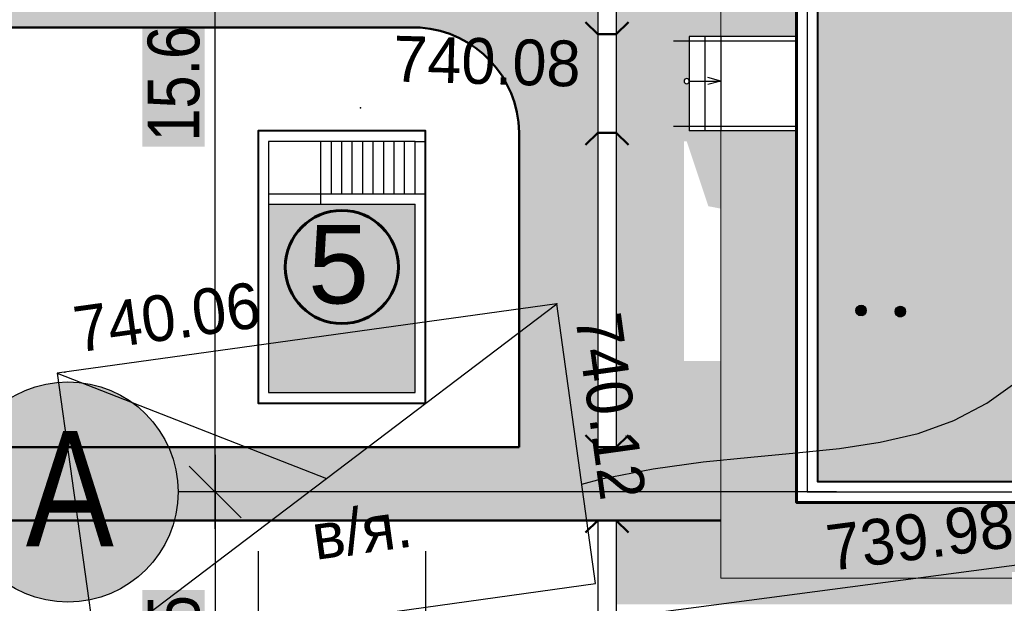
# Model space of a CAD drawing. Header units: millimetres. Extents: x -257011 to 237647566, y 2784933 to 6706507.
# Tile 115 of 256: x 9252506 to 9271319, y 5154977 to 5166128. Entities that reach past the tile are written whole.
import ezdxf

# ---------------------------------------------------------------- set-up
doc = ezdxf.new("R2010")
doc.units = ezdxf.units.MM
doc.header["$LTSCALE"] = 1000
doc.header["$PDMODE"] = 32
doc.header["$PDSIZE"] = 0.3
doc.linetypes.add('Д_ТРОТ_ТРУБА', pattern=[3, 1.5, -1.5])
for name, color, linetype in [('(002) Рамка', 7, 'Continuous'), ('(004) Точки рельефа', 7, 'Continuous'), ('(025) Дорога', 7, 'Continuous'), ('(028) Гидротехн.', 7, 'Continuous'), ('(036) Растительность', 7, 'Continuous'), ('(040) Ограда', 7, 'Continuous')]:
    doc.layers.add(name, color=color, linetype=linetype)
for name, color, linetype, lineweight in [('(032) Горизонтали утолщенные', 32, 'Continuous', 30), ('.', 7, 'Continuous', 15), ('expl', 234, 'Continuous', 13), ('Та', 250, 'Continuous', 25), ('Ф А С А Д', 250, 'Continuous', 15)]:
    doc.layers.add(name, color=color, linetype=linetype, lineweight=lineweight)
doc.styles.add('BM-431', font='txt')
doc.styles.add('D-431', font='txt', dxfattribs={"width": 2})
doc.styles.add('Roman', font='romans')
doc.styles.get("Standard").update_dxf_attribs({"font": 'ARIALN.TTF'})
doc.linetypes.add('FENCELINE1', pattern='A,6.35,-2.54,[133,ltypeshp.shx,S=2.54,R=0,X=-2.54,Y=0],-2.54,25.4', length=36.83)
doc.linetypes.add('KANALIS_K', pattern='A,1,["<",Standard,S=1.8,R=0,X=-0.9,Y=-0.9],3,-1,["К",Standard,S=1.8,R=0,X=-0.9,Y=-0.9],-1,10', length=16)
doc.dimstyles.new('ISO-25_WS', dxfattribs={"dimscale": 141.4141414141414, "dimtxt": 7, "dimasz": 7, "dimexe": 5, "dimexo": 20, "dimgap": 2, "dimtad": 1, "dimdec": 0, "dimdsep": 46, "dimtxsty": 'Standard', "dimblk": 'OBLIQUE', "dimcen": 2.5, "dimdle": 5, "dimclrd": 5, "dimclre": 5, "dimclrt": 5, "dimadec": 0, "dimazin": 0, "dimtfac": 1, "dimtdec": 0, "dimtmove": 0, "dimatfit": 3, "dimldrblk": 'OBLIQUE', "dimfxl": 0, "dimtolj": 1, "dimtzin": 0, "dimlwd": 30, "dimlwe": 30, "dimarcsym": 0})

# ---------------------------------------------------------------- blocks, each defined once
blk = doc.blocks.new('*X70')
at = {"color": 0}
for p, q in [((1.8, 2.04), (2.2, 2.04)), ((1.8, 2.029999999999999), (2.2, 2.029999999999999)), ((1.8, 2.02), (2.2, 2.02)), ((1.8, 2.009999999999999), (2.2, 2.009999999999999)), ((1.8, 2), (2.2, 2)), ((1.8, 1.99), (2.2, 1.99)), ((1.8, 1.98), (2.2, 1.98)), ((1.8, 1.969999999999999), (2.2, 1.969999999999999)), ((1.8, 1.959999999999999), (2.2, 1.959999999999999)), ((1.81, 2.069999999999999), (2.189999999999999, 2.069999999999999)), ((1.81, 2.06), (2.189999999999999, 2.06)), ((1.81, 2.049999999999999), (2.189999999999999, 2.049999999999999)), ((1.81, 1.95), (2.189999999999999, 1.95)), ((1.81, 1.939999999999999), (2.189999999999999, 1.939999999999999)), ((1.81, 1.929999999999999), (2.189999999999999, 1.929999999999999)), ((1.82, 2.089999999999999), (2.18, 2.089999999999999)), ((1.82, 2.08), (2.18, 2.08)), ((1.82, 1.919999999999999), (2.18, 1.919999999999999)), ((1.82, 1.909999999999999), (2.18, 1.909999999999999)), ((1.83, 2.109999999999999), (2.169999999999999, 2.109999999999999)), ((1.83, 2.1), (2.169999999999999, 2.1)), ((1.83, 1.9), (2.169999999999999, 1.9)), ((1.83, 1.889999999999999), (2.169999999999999, 1.889999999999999)), ((1.84, 2.12), (2.16, 2.12)), ((1.85, 2.129999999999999), (2.149999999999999, 2.129999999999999)), ((1.86, 2.14), (2.14, 2.14)), ((1.87, 2.149999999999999), (2.129999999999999, 2.149999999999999)), ((1.879999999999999, 2.16), (2.12, 2.16)), ((1.9, 2.169999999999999), (2.109999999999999, 2.169999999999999)), ((1.909999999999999, 2.18), (2.089999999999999, 2.18)), ((1.939999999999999, 2.189999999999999), (2.06, 2.189999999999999)), ((1.84, 1.879999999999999), (2.16, 1.879999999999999)), ((1.85, 1.87), (2.149999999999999, 1.87)), ((1.86, 1.86), (2.14, 1.86)), ((1.87, 1.85), (2.129999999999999, 1.85)), ((1.879999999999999, 1.84), (2.12, 1.84)), ((1.9, 1.83), (2.109999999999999, 1.83)), ((1.909999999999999, 1.82), (2.089999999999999, 1.82)), ((1.939999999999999, 1.81), (2.06, 1.81))]:
    blk.add_line(p, q, dxfattribs=at)
blk = doc.blocks.new('I04100')
blk.add_circle((0, 0), 0.2)
blk.add_blockref('*X70', (-2, -2))
blk = doc.blocks.new('kjvklglhl')
at = {"layer": '(004) Точки рельефа'}
for p in [(293.7934586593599, 519.957811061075), (297.6445628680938, 516.3184253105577), (288.2879628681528, 514.7483253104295)]:
    blk.add_point(p, dxfattribs=at)
at = {"layer": '(025) Дорога', "linetype": 'Д_ТРОТ_ТРУБА', "flags": 128}
blk.add_lwpolyline([(269.3683628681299, 515.2465253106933), (282.1561628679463, 517.1085253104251), (283.7023628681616, 507.9144253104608), (307.2708628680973, 511.6921253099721), (310.4755628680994, 513.6278253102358), (310.4433628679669, 515.5380253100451), (318.5666628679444, 515.916725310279), (330.3407628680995, 516.2120253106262), (329.809562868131, 527.4226253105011), (321.3805628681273, 528.7056253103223), (305.2678628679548, 531.3391253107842), (301.2937628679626, 530.9756253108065)], dxfattribs=at)
at = {"layer": '(028) Гидротехн.'}
blk.add_lwpolyline([(297.6445628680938, 516.3184253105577), (288.1420763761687, 514.723844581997), (289.0350628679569, 509.4023253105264), (298.537549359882, 510.9969060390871)], close=True, dxfattribs=at)
for points in [[(289.0350628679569, 509.4023253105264), (297.6445628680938, 516.3184253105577)], [(288.1420763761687, 514.723844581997), (293.3398128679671, 512.8603753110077)]]:
    blk.add_lwpolyline(points, dxfattribs=at)
at = {"layer": '(032) Горизонтали утолщенные'}
blk.add_lwpolyline([(298.2203041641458, 512.887445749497), (298.5944200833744, 512.9971208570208), (299.578792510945, 513.2175808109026), (300.5261319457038, 513.3764105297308), (301.4339398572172, 513.4962227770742), (302.2997177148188, 513.5996303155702), (303.120966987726, 513.7092459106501), (303.8951891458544, 513.8476823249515), (304.6198856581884, 514.0375523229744), (305.2925579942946, 514.3014686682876), (305.9118015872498, 514.65432094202), (306.4805877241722, 515.0801059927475)], dxfattribs=at)
at = {"layer": '(036) Растительность', "linetype": 'Continuous', "xscale": 0.5, "yscale": 0.5, "zscale": 0.5}
for p in [(303.4613409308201, 516.3566315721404), (304.2113409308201, 516.3566315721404)]:
    blk.add_blockref('I04100', p, dxfattribs=at)
at = {"layer": '(004) Точки рельефа', "style": 'D-431'}
blk.add_text('740.08', height=0.875, dxfattribs=at).set_placement((294.3934586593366, 520.4778110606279))
for s, height, rotation, p in [('740.06', 0.875, 9.525863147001, (288.5132990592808, 515.1304309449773)), ('740.12', 0.8749999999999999, 279.5258631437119, (298.0028629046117, 516.0870261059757)), ('739.98', 0.875, 9.106252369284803, (303.0059120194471, 511.3623988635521))]:
    blk.add_text(s, height=height, rotation=rotation, dxfattribs=at).set_placement(p)
at = {"layer": '(028) Гидротехн.', "style": 'BM-431'}
blk.add_text('в/я.', height=0.875, rotation=9.525863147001, dxfattribs=at).set_placement((293.1752598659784, 511.2968107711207))
blk = doc.blocks.new('gstrhsrth')
at = {"layer": '(040) Ограда', "linetype": 'KANALIS_K', "ltscale": 1000}
h = blk.add_hatch(color=256, dxfattribs=at)
h.set_gradient(color1=(255, 0, 0), color2=(209, 0, 0), one_color=1, tint=0.4099999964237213, name='INVSPHERICAL')
h.paths.add_polyline_path([(4274196.994825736, -1313200.763330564), (4271396.994825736, -1313200.763330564), (4271396.994825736, -1316800.763330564), (4274196.994825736, -1316800.763330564)])
for p, q in [((4272397.175612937, -1313200.763330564), (4272397.175612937, -1312000.763330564)), ((4272597.175612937, -1313000.763330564), (4272597.175612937, -1312000.763330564)), ((4272797.175612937, -1313000.763330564), (4272797.175612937, -1312000.763330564)), ((4272997.175612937, -1313000.763330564), (4272997.175612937, -1312000.763330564)), ((4273197.175612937, -1313000.763330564), (4273197.175612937, -1312000.763330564)), ((4273397.175612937, -1313000.763330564), (4273397.175612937, -1312000.763330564)), ((4273597.175612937, -1313000.763330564), (4273597.175612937, -1312000.763330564)), ((4273797.175612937, -1313000.763330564), (4273797.175612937, -1312000.763330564)), ((4273997.175612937, -1313000.763330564), (4273997.175612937, -1312000.763330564)), ((4274196.994825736, -1312000.763330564), (4274396.994825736, -1312000.763330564)), ((4274397.175612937, -1313000.763330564), (4274397.175612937, -1312000.763330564))]:
    blk.add_line(p, q)
at = {"lineweight": 30}
for p, q in [((4274197.175612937, -1313000.763330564), (4274197.175612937, -1312000.763330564)), ((4271396.994825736, -1313000.763330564), (4274396.994825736, -1313000.763330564)), ((4271396.994825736, -1313200.763330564), (4274196.994825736, -1313200.763330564))]:
    blk.add_line(p, q, dxfattribs=at)
at = {"lineweight": 40}
blk.add_lwpolyline([(4274396.994825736, -1313000.763330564), (4274396.994825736, -1311800.763330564), (4271196.994825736, -1311800.763330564), (4271196.994825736, -1317000.763330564), (4274396.994825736, -1317000.763330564), (4274396.994825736, -1313000.763330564)], dxfattribs=at)
at = {"lineweight": 30}
for points in [[(4274196.994825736, -1312000.763330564), (4271396.994825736, -1312000.763330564), (4271396.994825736, -1313200.763330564)], [(4271396.994825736, -1313200.763330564), (4271396.994825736, -1316800.763330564), (4274196.994825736, -1316800.763330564), (4274196.994825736, -1313200.763330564)]]:
    blk.add_lwpolyline(points, dxfattribs=at)
blk = doc.blocks.new('_Oblique')
at = {"color": 0, "linetype": 'ByBlock', "lineweight": -2}
blk.add_line((-0.5, -0.5), (0.5, 0.5), dxfattribs=at)
blk = doc.blocks.new('*D1812')
at = {"color": 5, "lineweight": 30, "ltscale": 1000, "transparency": 16777216}
for p, q in [((9255085.372337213, 5144637.292092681), (9255085.372337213, 5161651.433506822)), ((9266957.01976604, 5160944.362799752), (9254378.301630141, 5160944.362799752)), ((9266957.01976604, 5145344.362799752), (9254378.301630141, 5145344.362799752))]:
    blk.add_line(p, q, dxfattribs=at)
at = {"layer": 'Defpoints', "color": 0, "lineweight": 50, "ltscale": 1000, "transparency": 16777216}
for p in [(9255085.372337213, 5160944.362799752), (9269785.302594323, 5160944.362799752), (9269785.302594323, 5145344.362799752)]:
    blk.add_point(p, dxfattribs=at)
at = {"color": 5, "lineweight": 30, "ltscale": 1000, "transparency": 16777216, "xscale": 989.89898989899, "yscale": 989.89898989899, "zscale": 989.89898989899}
for p, rotation in [((9255085.372337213, 5160944.362799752), 90), ((9255085.372337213, 5145344.362799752), 270)]:
    blk.add_blockref('_Oblique', p, dxfattribs=dict(at, rotation=rotation))
at = {"color": 5, "lineweight": 50, "ltscale": 1000, "transparency": 16777216, "insert": (9254297.12836957, 5153144.362799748), "char_height": 989.89898989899, "attachment_point": 5, "rotation": 90, "bg_fill": 1, "box_fill_scale": 1.1, "bg_fill_color": 255, "bg_fill_transparency": 0}
blk.add_mtext('\\A1;15.6', dxfattribs=at)
blk = doc.blocks.new('ergrtshjs')
at = {"layer": '(040) Ограда', "linetype": 'KANALIS_K', "ltscale": 1000}
h = blk.add_hatch(color=256, dxfattribs=at)
h.set_gradient(color1=(255, 0, 0), color2=(255, 0, 0), tint=0.4099999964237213, name='INVSPHERICAL')
h.paths.add_polyline_path([(4220109.227916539, -1174871.886235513), (4193509.227916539, -1174871.886235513), (4193509.227916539, -1159671.886235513), (4220109.227916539, -1159671.886235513)])
at = {"layer": '.', "lineweight": 0, "ltscale": 1000}
h = blk.add_hatch(dxfattribs=at)
h.set_pattern_fill('AR-SAND', color=252, scale=10)
h.set_pattern_definition([(37.50000000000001, (0, -27742.99569509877), (-16.00031295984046, 489.4132373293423), [0, -386.08, 0, -431.8, 0, -412.75]), (7.499999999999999, (0, -27742.99569509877), (449.5232831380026, 716.8251005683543), [0, -208.28, 0, -347.98, 0, -133.35]), (327.5, (-312.42, -27742.99569509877), (790.9923702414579, 1.437184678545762), [0, -127, 0, -457.2, 0, -596.9]), (317.5, (-312.42, -27742.99569509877), (763.5564524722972, 222.9293232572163), [0, -63.5, 0, -299.72, 0, -342.9])])
h.paths.add_polyline_path([(4221959.227916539, -1157821.886235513), (4191659.227916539, -1157821.886235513), (4191659.227916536, -1165771.880312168), (4193109.227916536, -1165771.880312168), (4193109.227916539, -1159271.886235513), (4220509.227916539, -1159271.886235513), (4220509.227916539, -1166371.886235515), (4221959.227916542, -1166371.886235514)])
h.paths.add_polyline_path([(4193109.227916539, -1173771.886235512), (4191659.227916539, -1173771.886235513), (4191659.227916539, -1176721.886235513), (4196959.227889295, -1176721.886235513), (4196959.227889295, -1175271.886235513), (4193109.227916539, -1175271.886235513)])
h.paths.add_polyline_path([(4221959.227916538, -1171475.606893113), (4221959.227916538, -1168171.892158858), (4220509.227916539, -1168171.892158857), (4220509.227916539, -1175271.886235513), (4207359.227889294, -1175271.886235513), (4207359.227889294, -1176721.886235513), (4221959.227916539, -1176721.886235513)])
at = {"color": 0}
for p, q in [((4220509.227916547, -1166371.886235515), (4222559.227916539, -1166371.886235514)), ((4221959.227916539, -1166371.886235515), (4221959.227916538, -1168171.892158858)), ((4222259.227916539, -1166371.886235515), (4222259.227916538, -1168171.892158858)), ((4222559.227916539, -1166371.886235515), (4222559.227916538, -1168171.892158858)), ((4220509.227916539, -1168171.892158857), (4222559.227916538, -1168171.892158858))]:
    blk.add_line(p, q, dxfattribs=at)
at = {"color": 204, "linetype": 'FENCELINE1', "lineweight": 30, "ltscale": 20}
blk.add_line((4220509.227916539, -1168091.892158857), (4222859.227916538, -1168091.892158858), dxfattribs=at)
at = {"lineweight": 0, "ltscale": 1000}
for points in [[(4191659.227916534, -1166371.880312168), (4191659.227916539, -1157821.886235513), (4221959.227916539, -1157821.886235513), (4221959.227916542, -1166371.886235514)], [(4221959.227916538, -1168171.892158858), (4221959.227916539, -1176721.886235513), (4207359.227872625, -1176721.886235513)]]:
    blk.add_lwpolyline(points, dxfattribs=at)
at = {"lineweight": 60, "ltscale": 1000}
blk.add_lwpolyline([(4193109.227916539, -1159271.886235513), (4220509.227916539, -1159271.886235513), (4220509.227916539, -1175271.886235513), (4193109.227916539, -1175271.886235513)], close=True, dxfattribs=at)
at = {"color": 1, "lineweight": 30, "ltscale": 1000}
blk.add_lwpolyline([(4193309.227916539, -1159471.886235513), (4220309.227916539, -1159471.886235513), (4220309.227916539, -1175071.886235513), (4193309.227916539, -1175071.886235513)], close=True, dxfattribs=at)
at = {"lineweight": 40, "ltscale": 1000}
blk.add_lwpolyline([(4193509.227916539, -1159671.886235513), (4220109.227916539, -1159671.886235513), (4220109.227916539, -1174871.886235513), (4193509.227916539, -1174871.886235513)], close=True, dxfattribs=at)
at = {"color": 204, "linetype": 'FENCELINE1', "lineweight": 30, "ltscale": 20}
blk.add_lwpolyline([(4222859.227916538, -1166451.886235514), (4220509.227916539, -1166451.886235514)], dxfattribs=at)
at = {"layer": 'expl', "lineweight": 30}
for p, q in [((4221959.227915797, -1167221.889197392), (4222202.306340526, -1167154.717831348)), ((4222558.383929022, -1167221.889197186), (4221959.227915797, -1167221.889197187)), ((4221959.227915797, -1167221.889197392), (4222202.306340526, -1167289.060563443))]:
    blk.add_line(p, q, dxfattribs=at)
blk.add_circle((4222608.383929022, -1167221.889197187), 50, dxfattribs=at)
blk = doc.blocks.new('*D1816')
at = {"color": 5, "lineweight": 30, "ltscale": 1000, "transparency": 16777216}
for p, q in [((9266395.035069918, 5142516.079971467), (9266395.035069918, 5128130.304985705)), ((9293395.035069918, 5142516.079971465), (9293395.035069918, 5128130.304985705)), ((9265687.964362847, 5128837.375692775), (9294102.10577699, 5128837.375692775))]:
    blk.add_line(p, q, dxfattribs=at)
at = {"layer": 'Defpoints', "color": 0, "lineweight": 50, "ltscale": 1000, "transparency": 16777216}
for p in [(9266395.035069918, 5145344.36279975), (9293395.035069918, 5145344.362799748), (9293395.035069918, 5128837.375692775)]:
    blk.add_point(p, dxfattribs=at)
at = {"color": 5, "lineweight": 30, "ltscale": 1000, "transparency": 16777216, "xscale": 989.89898989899, "yscale": 989.89898989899, "zscale": 989.89898989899, "rotation": 180}
blk.add_blockref('_Oblique', (9266395.035069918, 5128837.375692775), dxfattribs=at)
at = {"color": 5, "lineweight": 30, "ltscale": 1000, "transparency": 16777216, "xscale": 989.89898989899, "yscale": 989.89898989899, "zscale": 989.89898989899}
blk.add_blockref('_Oblique', (9293395.035069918, 5128837.375692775), dxfattribs=at)
at = {"color": 5, "lineweight": 50, "ltscale": 1000, "transparency": 16777216, "insert": (9279895.035069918, 5129625.619660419), "char_height": 989.89898989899, "attachment_point": 5, "bg_fill": 1, "box_fill_scale": 1.1, "bg_fill_color": 255, "bg_fill_transparency": 0}
blk.add_mtext('\\A1;27.0', dxfattribs=at)
blk = doc.blocks.new('*D1818')
at = {"color": 5, "lineweight": 30, "ltscale": 1000, "transparency": 16777216}
for p, q in [((9259106.473170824, 5144214.247261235), (9259106.473170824, 5128130.304985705)), ((9266395.035069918, 5142516.079971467), (9266395.035069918, 5128130.304985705)), ((9267102.10577699, 5128837.375692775), (9258399.402463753, 5128837.375692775))]:
    blk.add_line(p, q, dxfattribs=at)
at = {"layer": 'Defpoints', "color": 0, "lineweight": 50, "ltscale": 1000, "transparency": 16777216}
for p in [(9259106.473170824, 5147042.530089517), (9266395.035069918, 5145344.36279975), (9259106.473170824, 5128837.375692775)]:
    blk.add_point(p, dxfattribs=at)
at = {"color": 5, "lineweight": 30, "ltscale": 1000, "transparency": 16777216, "xscale": 989.89898989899, "yscale": 989.89898989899, "zscale": 989.89898989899, "rotation": 180}
blk.add_blockref('_Oblique', (9259106.473170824, 5128837.375692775), dxfattribs=at)
at = {"color": 5, "lineweight": 30, "ltscale": 1000, "transparency": 16777216, "xscale": 989.89898989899, "yscale": 989.89898989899, "zscale": 989.89898989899}
blk.add_blockref('_Oblique', (9266395.035069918, 5128837.375692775), dxfattribs=at)
at = {"color": 5, "lineweight": 50, "ltscale": 1000, "transparency": 16777216, "insert": (9262750.754120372, 5129625.619660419), "char_height": 989.89898989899, "attachment_point": 5, "bg_fill": 1, "box_fill_scale": 1.1, "bg_fill_color": 255, "bg_fill_transparency": 0}
blk.add_mtext('\\A1;7.3', dxfattribs=at)
blk = doc.blocks.new('*D1819')
at = {"color": 5, "lineweight": 30, "ltscale": 1000, "transparency": 16777216}
for p, q in [((9255906.473177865, 5144214.034981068), (9255906.473177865, 5128130.304985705)), ((9259106.473170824, 5144214.247261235), (9259106.473170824, 5128130.304985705)), ((9259813.543877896, 5128837.375692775), (9255199.402470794, 5128837.375692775))]:
    blk.add_line(p, q, dxfattribs=at)
at = {"layer": 'Defpoints', "color": 0, "lineweight": 50, "ltscale": 1000, "transparency": 16777216}
for p in [(9255906.473177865, 5147042.317809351), (9259106.473170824, 5147042.530089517), (9255906.473177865, 5128837.375692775)]:
    blk.add_point(p, dxfattribs=at)
at = {"color": 5, "lineweight": 30, "ltscale": 1000, "transparency": 16777216, "xscale": 989.89898989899, "yscale": 989.89898989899, "zscale": 989.89898989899, "rotation": 180}
blk.add_blockref('_Oblique', (9255906.473177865, 5128837.375692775), dxfattribs=at)
at = {"color": 5, "lineweight": 30, "ltscale": 1000, "transparency": 16777216, "xscale": 989.89898989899, "yscale": 989.89898989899, "zscale": 989.89898989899}
blk.add_blockref('_Oblique', (9259106.473170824, 5128837.375692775), dxfattribs=at)
at = {"color": 5, "lineweight": 50, "ltscale": 1000, "transparency": 16777216, "insert": (9257506.473174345, 5129625.619660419), "char_height": 989.89898989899, "attachment_point": 5, "bg_fill": 1, "box_fill_scale": 1.1, "bg_fill_color": 255, "bg_fill_transparency": 0}
blk.add_mtext('\\A1;3.2', dxfattribs=at)
blk = doc.blocks.new('*D1820')
at = {"color": 5, "lineweight": 30, "ltscale": 1000, "transparency": 16777216}
for p, q in [((9255906.473177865, 5144214.034981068), (9255906.473177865, 5128130.304985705)), ((9244938.181565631, 5138872.738520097), (9244938.181565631, 5128130.304985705)), ((9256613.543884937, 5128837.375692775), (9244231.11085856, 5128837.375692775))]:
    blk.add_line(p, q, dxfattribs=at)
at = {"layer": 'Defpoints', "color": 0, "lineweight": 50, "ltscale": 1000, "transparency": 16777216}
for p in [(9255906.473177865, 5147042.317809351), (9244938.181565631, 5141701.02134838), (9244938.181565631, 5128837.375692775)]:
    blk.add_point(p, dxfattribs=at)
at = {"color": 5, "lineweight": 30, "ltscale": 1000, "transparency": 16777216, "xscale": 989.89898989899, "yscale": 989.89898989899, "zscale": 989.89898989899, "rotation": 180}
blk.add_blockref('_Oblique', (9244938.181565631, 5128837.375692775), dxfattribs=at)
at = {"color": 5, "lineweight": 30, "ltscale": 1000, "transparency": 16777216, "xscale": 989.89898989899, "yscale": 989.89898989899, "zscale": 989.89898989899}
blk.add_blockref('_Oblique', (9255906.473177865, 5128837.375692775), dxfattribs=at)
at = {"color": 5, "lineweight": 50, "ltscale": 1000, "transparency": 16777216, "insert": (9250422.327371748, 5129625.619660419), "char_height": 989.89898989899, "attachment_point": 5, "bg_fill": 1, "box_fill_scale": 1.1, "bg_fill_color": 255, "bg_fill_transparency": 0}
blk.add_mtext('\\A1;10.98', dxfattribs=at)
blk = doc.blocks.new('*D1823')
at = {"color": 5, "lineweight": 30, "ltscale": 1000, "transparency": 16777216}
for p, q in [((9255085.372337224, 5146051.433506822), (9255085.372337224, 5138487.292119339)), ((9266957.01976604, 5145344.362799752), (9254378.301630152, 5145344.362799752)), ((9267182.204631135, 5139194.36282641), (9254378.301630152, 5139194.36282641))]:
    blk.add_line(p, q, dxfattribs=at)
at = {"layer": 'Defpoints', "color": 0, "lineweight": 50, "ltscale": 1000, "transparency": 16777216}
for p in [(9269785.302594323, 5145344.362799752), (9255085.372337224, 5139194.36282641), (9270010.487459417, 5139194.36282641)]:
    blk.add_point(p, dxfattribs=at)
at = {"color": 5, "lineweight": 30, "ltscale": 1000, "transparency": 16777216, "xscale": 989.89898989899, "yscale": 989.89898989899, "zscale": 989.89898989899}
for p, rotation in [((9255085.372337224, 5145344.362799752), 90), ((9255085.372337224, 5139194.36282641), 270)]:
    blk.add_blockref('_Oblique', p, dxfattribs=dict(at, rotation=rotation))
at = {"color": 5, "lineweight": 50, "ltscale": 1000, "transparency": 16777216, "insert": (9254297.128369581, 5142269.362813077), "char_height": 989.89898989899, "attachment_point": 5, "rotation": 90, "bg_fill": 1, "box_fill_scale": 1.1, "bg_fill_color": 255, "bg_fill_transparency": 0}
blk.add_mtext('\\A1;6.15', dxfattribs=at)
blk = doc.blocks.new('rfregd')
at = {"ltscale": 1000}
h = blk.add_hatch(dxfattribs=at)
h.set_pattern_fill('AR-SAND', color=252, scale=15, angle=266, style=0)
h.set_pattern_definition([(303.5, (-992257.4973981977, -306198.1178266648), (734.0057650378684, -27.26760695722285), [0, -579.1199999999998, 0, -647.6999999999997, 0, -619.1249999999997]), (273.5, (-992257.4973981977, -306198.1178266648), (1025.582687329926, -747.6471874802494), [0, -312.4200000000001, 0, -521.97, 0, -200.025]), (233.5, (-992224.807421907, -305730.6293857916), (-80.61473210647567, -1183.748708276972), [0, -190.5, 0, -685.8, 0, -895.3499999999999]), (223.5, (-992224.807421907, -305730.6293857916), (253.6849095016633, -1165.870846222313), [0, -95.25, 0, -449.58, 0, -514.35])])
edge = h.paths.add_edge_path()
edge.add_line((9298745.035069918, 5166594.36279975), (9259045.035069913, 5166594.362799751))
edge.add_line((9259045.035069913, 5166594.362799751), (9259045.035069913, 5159954.777920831))
edge.add_arc((9257090.37199674, 5160185.54871116), 1968.238523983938, 268.69479023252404, 353.2667330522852, ccw=False)
edge.add_line((9257045.538991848, 5158217.820861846), (9228094.896761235, 5158217.820861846))
edge.add_line((9228094.896761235, 5158217.820861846), (9223733.869340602, 5156850.898056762))
edge.add_line((9223733.869340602, 5156850.898056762), (9224116.061485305, 5154217.820861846))
edge.add_line((9224116.061485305, 5154217.820861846), (9259001.903390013, 5154217.820861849))
edge.add_arc((9258854.23807413, 5152182.135842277), 2041.033695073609, 0.8726000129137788, 85.85112303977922, ccw=False)
edge.add_line((9260895.035069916, 5152213.219059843), (9260895.035069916, 5146199.568665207))
edge.add_line((9260895.035069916, 5146199.568665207), (9247258.295390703, 5146199.568665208))
edge.add_line((9247258.295390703, 5146199.568665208), (9246985.975520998, 5148664.857962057))
edge.add_line((9246985.975520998, 5148664.857962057), (9244138.215975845, 5148350.289805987))
edge.add_line((9244138.215975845, 5148350.289805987), (9244938.181565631, 5141701.02134838))
edge.add_line((9244938.181565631, 5141701.02134838), (9247721.253840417, 5142008.444043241))
edge.add_line((9247721.253840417, 5142008.444043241), (9247412.941670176, 5144799.568665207))
edge.add_line((9247412.941670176, 5144799.568665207), (9264745.035069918, 5144799.568665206))
edge.add_line((9264745.035069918, 5144799.568665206), (9264745.035069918, 5147844.36133132))
edge.add_line((9264745.035069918, 5147844.36133132), (9264195.035032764, 5147844.36133132))
edge.add_line((9264195.035032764, 5147844.36133132), (9264045.035032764, 5147844.36133132))
edge.add_line((9264045.035032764, 5147844.36133132), (9264045.035032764, 5147994.36133132))
edge.add_line((9264045.035032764, 5147994.36133132), (9264045.035056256, 5152044.361331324))
edge.add_line((9264045.035056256, 5152044.361331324), (9264095.035056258, 5152044.361331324))
edge.add_line((9264095.035056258, 5152044.361331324), (9264508.449482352, 5150804.118053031))
edge.add_line((9264508.449482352, 5150804.118053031), (9264745.03506992, 5150758.312134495))
edge.add_line((9264745.03506992, 5150758.312134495), (9264745.03506992, 5152244.356876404))
edge.add_line((9264745.03506992, 5152244.356876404), (9264145.03506992, 5152244.356876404))
edge.add_line((9264145.03506992, 5152244.356876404), (9264145.035069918, 5153203.507867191))
edge.add_arc((9264095.879057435, 5153194.359838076), 49.99999999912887, -180, 10.542253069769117, ccw=False)
edge.add_arc((9264095.879057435, 5153194.359838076), 50, 10.542253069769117, 180, ccw=False)
edge.add_line((9264145.035069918, 5153203.507867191), (9264145.035069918, 5154044.362799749))
edge.add_line((9264145.035069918, 5154044.362799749), (9264745.035069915, 5154044.362799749))
edge.add_line((9264745.035069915, 5154044.362799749), (9264745.035069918, 5162644.362799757))
edge.add_line((9264745.035069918, 5162644.362799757), (9262745.035069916, 5162644.362799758))
edge.add_line((9262745.035069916, 5162644.362799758), (9262745.035069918, 5146199.568665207))
edge.add_line((9262745.035069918, 5146199.568665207), (9262395.035069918, 5146199.568665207))
edge.add_line((9262395.035069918, 5146199.568665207), (9262395.035069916, 5162994.362799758))
edge.add_line((9262395.035069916, 5162994.362799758), (9295445.035069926, 5162994.362799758))
edge.add_line((9295445.035069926, 5162994.362799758), (9295445.035069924, 5161378.762575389))
edge.add_line((9295445.035069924, 5161378.762575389), (9295445.035069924, 5138794.362826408))
edge.add_line((9295445.035069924, 5138794.362826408), (9262802.598862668, 5138794.362826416))
edge.add_line((9262802.598862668, 5138794.362826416), (9262802.598862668, 5135194.362826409))
edge.add_line((9262802.598862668, 5135194.362826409), (9298745.03506992, 5135194.362826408))
edge.add_line((9298745.03506992, 5135194.362826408), (9298745.035069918, 5166594.36279975))
edge = h.paths.add_edge_path(flags=17)
edge.add_line((9285045.035032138, 5143194.362826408), (9295095.035069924, 5143194.362826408))
edge.add_line((9295095.035069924, 5143194.362826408), (9295095.035069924, 5143694.36279975))
edge.add_line((9295095.035069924, 5143694.36279975), (9295045.035069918, 5143694.36279975))
edge.add_line((9295045.035069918, 5143694.36279975), (9283845.035093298, 5143694.362799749))
edge.add_line((9283845.035093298, 5143694.362799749), (9283845.03509016, 5141694.362838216))
edge.add_line((9283845.03509016, 5141694.362838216), (9282930.010657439, 5141694.362840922))
edge.add_arc((9282930.035094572, 5141644.362846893), 50.00000000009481, 0, 90.02800289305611, ccw=False)
edge.add_arc((9282930.035094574, 5141644.362846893), 50, -180, 0, ccw=False)
edge.add_arc((9282930.035094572, 5141644.362846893), 49.99999999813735, 90.02800289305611, 180, ccw=False)
edge.add_line((9282930.010657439, 5141694.362840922), (9280260.035097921, 5141694.362846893))
edge.add_arc((9280260.035097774, 5141644.362846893), 50, 0, 89.99999983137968, ccw=False)
edge.add_arc((9280260.035097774, 5141644.362846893), 50, -180, 0, ccw=False)
edge.add_arc((9280260.035097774, 5141644.362846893), 50, 89.99999983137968, 180, ccw=False)
edge.add_line((9280260.035097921, 5141694.362846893), (9279345.035101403, 5141694.362851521))
edge.add_line((9279345.035101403, 5141694.362851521), (9279345.035087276, 5143694.36279975))
edge.add_line((9279345.035087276, 5143694.36279975), (9264745.035069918, 5143694.36279975))
edge.add_line((9264745.035069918, 5143694.36279975), (9264745.035069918, 5144799.568665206))
edge.add_line((9264745.035069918, 5144799.568665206), (9262745.035069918, 5144799.568665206))
edge.add_line((9262745.035069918, 5144799.568665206), (9262745.035069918, 5143194.362826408))
edge.add_line((9262745.035069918, 5143194.362826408), (9278345.035101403, 5143194.362826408))
edge.add_line((9278345.035101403, 5143194.362826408), (9278345.035101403, 5139144.362826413))
edge.add_line((9278345.035101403, 5139144.362826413), (9285045.035032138, 5139144.362826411))
edge.add_line((9285045.035032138, 5139144.362826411), (9285045.035032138, 5143194.362826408))
at = {"lineweight": 50}
h = blk.add_hatch(color=1, dxfattribs=at)
h.set_gradient(color1=(255, 255, 255), one_color=1, tint=1)
h.paths.add_polyline_path([(9256425.627544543, 5149642.423943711, 1), (9258586.973848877, 5149642.423943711, 1)])
at = {"lineweight": 30}
h = blk.add_hatch(color=256, dxfattribs=at)
h.set_gradient(color1=(255, 255, 255), one_color=1, tint=1)
h.paths.add_polyline_path([(9252431.447704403, 5147443.713740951, 1), (9252114.508586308, 5143245.011858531, 1)])
at = {"layer": 'Ф А С А Д', "linetype": 'KANALIS_K', "ltscale": 1000}
h = blk.add_hatch(dxfattribs=at)
h.set_pattern_fill('CROSS', color=92, scale=40, angle=95)
h.set_pattern_definition([(94.99999999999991, (-992257.4973981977, -556265.3974959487), (-275.1710119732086, 230.8958946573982), [127, -380.9999999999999]), (185, (-992199.7734245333, -556196.6047429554), (-230.8958946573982, -275.1710119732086), [127, -381])])
h.paths.add_polyline_path([(9298745.03506992, 5156393.329218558), (9327763.947620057, 5156913.215598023), (9327763.947620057, 5148430.319041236), (9298745.03506992, 5148430.319041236)], flags=17)
h.paths.add_polyline_path([(9298745.03506992, 5132295.941901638), (9342603.21046827, 5132295.941901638), (9342603.21046827, 5121389.952471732), (9298745.03506992, 5121389.952471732)], flags=17)
h.paths.add_polyline_path([(9298745.03506992, 5134143.881556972), (9302482.149838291, 5134143.881556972), (9302482.149838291, 5137555.2924135), (9300614.010282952, 5137555.2924135), (9300614.010282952, 5141082.214981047), (9302482.149838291, 5141082.214981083), (9302482.149838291, 5146582.258715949), (9298745.03506992, 5146582.258715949)], flags=17)
h.paths.add_polyline_path([(9298745.03506992, 5107508.000668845), (9302482.149838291, 5107508.000668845), (9302482.149838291, 5112310.932073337), (9301501.82271014, 5112310.932073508), (9301501.822710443, 5115837.854641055), (9302482.149838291, 5115837.854641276), (9302482.149838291, 5119557.539016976), (9298745.03506992, 5119557.539016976)], flags=17)
edge = h.paths.add_edge_path()
edge.add_line((9300965.627320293, 5093610.534430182), (9336928.51704184, 5094386.792470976))
edge.add_line((9336928.51704184, 5094386.792470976), (9336928.51704184, 5105783.868384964))
edge.add_line((9336928.51704184, 5105783.868384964), (9298745.03506992, 5105783.868384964))
edge.add_line((9298745.03506992, 5105783.868384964), (9298745.03506992, 5095642.202435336))
edge.add_arc((9300842.793591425, 5095705.654683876), 2098.717942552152, 181.7325339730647, 273.3553239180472)
h.paths.add_polyline_path([(9353078.961178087, 5095582.792595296), (9355697.343983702, 5095582.792595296), (9355697.343983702, 5132933.039028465), (9353078.961178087, 5132933.039028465)])
edge = h.paths.add_edge_path()
edge.add_line((9257090.37199674, 5158217.310187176), (9228094.896761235, 5158217.820861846))
edge.add_line((9228094.896761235, 5158217.820861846), (9258472.011625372, 5167702.718300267))
edge.add_line((9258472.011625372, 5167702.718300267), (9265169.735654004, 5168095.57944288))
edge.add_line((9265169.735654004, 5168095.57944288), (9347041.95557458, 5166488.295896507))
edge.add_line((9347041.95557458, 5166488.295896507), (9362653.44695399, 5165705.308796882))
edge.add_line((9362653.44695399, 5165705.308796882), (9374996.781471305, 5164845.454937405))
edge.add_line((9374996.781471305, 5164845.454937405), (9374101.945397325, 5098008.097750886))
edge.add_line((9374101.945397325, 5098008.097750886), (9372517.690630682, 5096754.618505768))
edge.add_line((9372517.690630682, 5096754.618505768), (9362541.554177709, 5096504.711033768))
edge.add_line((9362541.554177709, 5096504.711033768), (9362541.554177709, 5129768.791305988))
edge.add_line((9362541.554177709, 5129768.791305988), (9365428.26535105, 5129768.791305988))
edge.add_line((9365428.26535105, 5129768.791305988), (9365428.26535105, 5149977.187164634))
edge.add_line((9365428.26535105, 5149977.187164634), (9362653.44695399, 5149977.187164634))
edge.add_line((9362653.44695399, 5149977.187164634), (9362653.44695399, 5162525.81643705))
edge.add_line((9362653.44695399, 5162525.81643705), (9298745.035069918, 5163180.084395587))
edge.add_line((9298745.035069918, 5163180.084395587), (9298745.035069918, 5166594.36279975))
edge.add_line((9298745.035069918, 5166594.36279975), (9259045.035069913, 5166594.362799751))
edge.add_line((9259045.035069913, 5166594.362799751), (9259045.035069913, 5159954.777920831))
edge.add_arc((9257090.37199673, 5160185.548711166), 1968.238523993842, 270.00000000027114, 353.2667330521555, ccw=False)
h.paths.add_polyline_path([(9352694.530661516, 5146700.796832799), (9355747.703386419, 5146700.796832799), (9355747.703386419, 5159068.828992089), (9352694.530661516, 5159068.828992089)], flags=17)
at = {"layer": '(002) Рамка', "color": 0, "lineweight": 60, "ltscale": 1000}
blk.add_circle((9257506.30069671, 5149642.423943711), 1080.673152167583, dxfattribs=at)
at = {"lineweight": 50, "ltscale": 1000}
for p, q in [((9247258.295390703, 5146199.568665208), (9260895.035069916, 5146199.568665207)), ((9247412.941670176, 5144799.568665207), (9264745.035069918, 5144799.568665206))]:
    blk.add_line(p, q, dxfattribs=at)
blk.add_lwpolyline([(9262802.598862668, 5139194.362826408), (9262802.598862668, 5135194.362826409), (9298745.03506992, 5135194.362826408), (9298745.035069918, 5166594.36279975), (9259045.035069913, 5166594.362799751), (9259045.035069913, 5159954.777920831, -0.3867300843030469), (9257045.538991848, 5158217.820861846), (9228094.896761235, 5158217.820861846), (9223733.869340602, 5156850.898056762), (9224116.061485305, 5154217.820861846), (9259001.903390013, 5154217.820861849, -0.3887708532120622), (9260895.035069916, 5152213.219059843), (9260895.035069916, 5146199.568665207)], format="xyb", dxfattribs=at)
at = {"color": 150}
for points in [[(9262395.035069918, 5144799.568665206), (9262395.035069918, 5138794.362826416), (9295445.035069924, 5138794.362826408), (9295445.035069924, 5161378.762575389), (9295445.035069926, 5162994.362799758), (9262395.035069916, 5162994.362799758), (9262395.035069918, 5146199.568665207)], [(9262745.035069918, 5144799.568665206), (9262745.035069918, 5139144.362826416), (9295095.035069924, 5139144.362826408), (9295095.035069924, 5161144.362799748), (9295095.035069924, 5162644.362799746), (9262745.035069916, 5162644.362799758), (9262745.035069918, 5146199.568665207)]]:
    blk.add_lwpolyline(points, dxfattribs=at)
at = {"lineweight": 50, "ltscale": 1000}
for points in [[(9262162.454728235, 5154323.035955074), (9262395.035069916, 5154091.954578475), (9262745.035069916, 5154091.954578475), (9262983.986495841, 5154323.035955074)], [(9262162.454728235, 5151975.816264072), (9262395.035069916, 5152206.897640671), (9262745.035069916, 5152206.897640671), (9262983.986495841, 5151975.816264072)], [(9262162.454728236, 5146430.650041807), (9262395.035069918, 5146199.568665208), (9262745.035069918, 5146199.568665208), (9262983.986495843, 5146430.650041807)], [(9262162.454728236, 5144568.487288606), (9262395.035069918, 5144799.568665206), (9262745.035069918, 5144799.568665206), (9262983.986495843, 5144568.487288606)]]:
    blk.add_lwpolyline(points, dxfattribs=at)
at = {"color": 162, "lineweight": 30}
blk.add_circle((9252272.978145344, 5145344.362799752), 2105.323484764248, dxfattribs=at)
at = {"lineweight": 5, "xscale": 999.9999999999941, "yscale": 999.9999999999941, "zscale": 999.9999999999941, "rotation": 358.3893224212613}
blk.add_blockref('kjvklglhl', (8949572.252905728, 4641190.303119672), dxfattribs=at)
at = {"lineweight": 50, "xscale": -1}
blk.add_blockref('ergrtshjs', (13486704.26298646, 6320416.249035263), dxfattribs=at)
at = {"lineweight": 50, "rotation": 0.003800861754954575}
blk.add_blockref('gstrhsrth', (4984622.121143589, 6463759.737489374), dxfattribs=at)
at = {"color": 250, "insert": (9258026.204752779, 5149685.75502996, 1.478474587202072e-08), "char_height": 1500, "width": 156685.7303879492, "attachment_point": 6, "style": 'Roman'}
blk.add_mtext('\\pt64500;{\\fArial|b0|i0|c0|p34;5}', dxfattribs=at)
at = {"layer": 'Та', "insert": (9252309.005263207, 5146507.584202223), "char_height": 2200, "width": 5978.765955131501, "attachment_point": 2}
blk.add_mtext('{\\C162;A}', dxfattribs=at)
at = {"lineweight": 50, "ltscale": 1000}
for base, p2, text, picture, middle in [((9255085.372337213, 5160944.362799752), (9269785.302594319, 5160944.36279975), '15.6', '*D1812', (9254297.12836957, 5153144.362799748)), ((9255085.372337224, 5139194.36282641), (9270010.487459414, 5139194.362826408), '6.15', '*D1823', (9254297.128369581, 5142269.362813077))]:
    dim = blk.add_linear_dim(base=base, p1=(9269785.302594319, 5145344.36279975), p2=p2, angle=90, text=text, dimstyle='ISO-25_WS', override={"dimtmove": 1, "dimtfill": 2, "dimtfillclr": 255}, dxfattribs=at)
    dim.commit()
    dim.dimension.update_dxf_attribs({"geometry": picture, "text_midpoint": middle})
for base, p1, p2, text, picture, middle in [((9244938.181565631, 5128837.375692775), (9255906.473177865, 5147042.317809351), (9244938.181565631, 5141701.02134838), '10.98', '*D1820', (9250422.327371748, 5129625.619660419)), ((9255906.473177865, 5128837.375692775), (9259106.473170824, 5147042.530089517), (9255906.473177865, 5147042.317809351), '3.2', '*D1819', (9257506.473174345, 5129625.619660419)), ((9259106.473170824, 5128837.375692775), (9266395.035069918, 5145344.36279975), (9259106.473170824, 5147042.530089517), '7.3', '*D1818', (9262750.754120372, 5129625.619660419)), ((9293395.035069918, 5128837.375692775), (9266395.035069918, 5145344.36279975), (9293395.035069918, 5145344.362799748), '27.0', '*D1816', (9279895.035069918, 5129625.619660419))]:
    dim = blk.add_linear_dim(base=base, p1=p1, p2=p2, text=text, dimstyle='ISO-25_WS', override={"dimtmove": 1, "dimtfill": 2, "dimtfillclr": 255}, dxfattribs=at)
    dim.commit()
    dim.dimension.update_dxf_attribs({"geometry": picture, "text_midpoint": middle})

msp = doc.modelspace()

# ---------------------------------------------------------------- block references
at = {"lineweight": 50}
msp.add_blockref('rfregd', (1154.361178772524, 11760.57808449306), dxfattribs=at)

doc.saveas('drawing.dxf')
